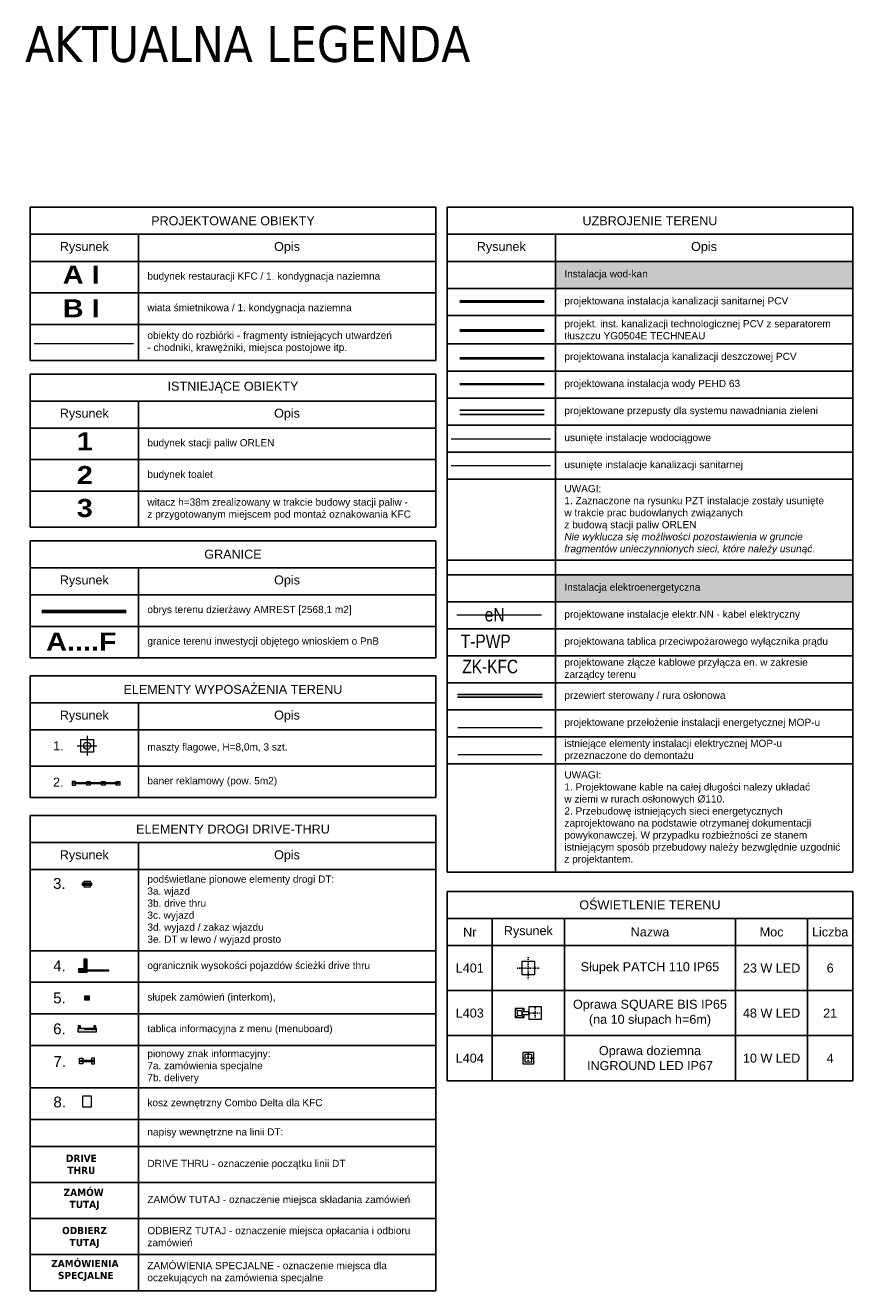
# Model space of a CAD drawing. Header units: millimetres. Extents: x 0 to 6566002, y 0 to 5716629.
# Tile 96 of 99: x 6565426 to 6565517, y 5715912 to 5716053. Entities that reach past the tile are written whole.
import ezdxf
from ezdxf.enums import TextEntityAlignment as Align

# ---------------------------------------------------------------- set-up
doc = ezdxf.new("R2010")
doc.units = ezdxf.units.MM
for name, pattern in [('ACAD_ISO04W100', [30, 24, -3, 0, -3]), ('DASHDOT', [25.4, 12.7, -6.35, 0, -6.35]), ('DASHED', [19.05, 12.7, -6.35]), ('HIDDEN', [9.525, 6.35, -3.175])]:
    doc.linetypes.add(name, pattern=pattern)
for name, color, linetype, lineweight in [('!! KFC - IS-KD', 64, 'kd_LINE', 40), ('E-rys_sieci_eN_GDDKiA', 210, 'Continuous', 18), ('E-rys_sieci_nn_Amrest', 10, 'Continuous', 18), ('MBC_opisy', 255, 'Continuous', 13), ('MBC_sztafaz', 36, 'Continuous', 15), ('MBC_sztafaz_opisy', 36, 'Continuous', 15), ('MBC_zakres', 160, 'Continuous', 35), ('USUNIETE SIECI', 7, 'NIEIST_1', 5), ('WZ PRZEPUSTY_nawadnianie', 150, 'Continuous', 25)]:
    doc.layers.add(name, color=color, linetype=linetype, lineweight=lineweight)
doc.layers.add('!! KFC - IS-KS', color=7, linetype='Continuous', lineweight=50, true_color=0x753b00)
doc.layers.add('!! KFC - IS-KT', color=7, linetype='Continuous', lineweight=50, true_color=0xfa7d00)
for name, color, linetype in [('!! KFC - IS-woda', 160, 'Continuous'), ('E-przepusty', 200, 'Continuous'), ('E-sieci_en_txt', 10, 'Continuous')]:
    doc.layers.add(name, color=color, linetype=linetype)
doc.layers.add('MBC_niedruk', color=210, linetype='Continuous', lineweight=15, plot=False)
doc.styles.add('Arial 5', font='arial.ttf', dxfattribs={"height": 1})
doc.styles.add('el', font='ARIALN.TTF')
doc.styles.add('HB', font='isocpeui.ttf')
doc.styles.add('MtXpl_Arial_Narrow', font='ARIALN.TTF')
doc.styles.add('opis', font='tahoma.ttf', dxfattribs={"height": 8})
doc.styles.get("Standard").update_dxf_attribs({"font": 'arial.ttf'})
doc.styles.add('Zwykły 500', font='simplex.shx', dxfattribs={"width": 0.7, "height": 100})
doc.linetypes.add('kd_LINE', pattern='A,12.7,-5.08,["kd",HB,S=2.54,R=0,X=-3.5,Y=-1.27],-2.35', length=20.13)
doc.linetypes.add('NIEIST_1', pattern='A,20,-0.01,["X",Standard,S=5,R=0,X=-2.54,Y=-2.54],-0.01', length=20.02)

# ---------------------------------------------------------------- blocks, each defined once
blk = doc.blocks.new('*T8')
at = {"layer": 'MBC_opisy', "color": 0, "linetype": 'ByBlock', "lineweight": -2, "transparency": 16777216}
for p, q in [((0, 0), (45, 0)), ((0, 0), (0, -6)), ((45, 0), (45, -6)), ((0, -3), (45, -3)), ((12, -3), (12, -6)), ((0, -6), (12, -6)), ((0, -6), (0, -13)), ((12, -6), (45, -6)), ((12, -6), (12, -13)), ((45, -6), (45, -13)), ((0, -9.5), (45, -9.5)), ((0, -13), (45, -13))]:
    blk.add_line(p, q, dxfattribs=at)
at = {"layer": 'MBC_opisy', "color": 0, "transparency": 16777216, "rotation": 0}
for s, insert, char_height, width, attachment_point in [('GRANICE', (22.5, -1.5), 1, 44, 5), ('Rysunek', (6, -4.5), 1, 11, 5), ('Opis', (28.5, -4.5), 1, 32, 5), ('obrys terenu dzierżawy AMREST [2568,1 m2]', (13, -7.75), 0.8, 31, 4), ('granice terenu inwestycji objętego wnioskiem o PnB', (13, -11.25), 0.8, 31, 4)]:
    blk.add_mtext(s, dxfattribs=dict(at, insert=insert, char_height=char_height, width=width, attachment_point=attachment_point))
blk = doc.blocks.new('*T9')
at = {"layer": 'MBC_opisy', "color": 0, "linetype": 'ByBlock', "lineweight": -2, "transparency": 16777216}
for p, q in [((0, 0), (45, 0)), ((0, 0), (0, -6)), ((45, 0), (45, -6)), ((0, -3), (45, -3)), ((12, -3), (12, -6)), ((0, -6), (12, -6)), ((0, -6), (0, -13.5)), ((12, -6), (45, -6)), ((12, -6), (12, -13.5)), ((45, -6), (45, -13.5)), ((0, -10), (45, -10)), ((0, -13.5), (45, -13.5))]:
    blk.add_line(p, q, dxfattribs=at)
at = {"layer": 'MBC_opisy', "color": 0, "transparency": 16777216, "rotation": 0}
for s, insert, char_height, width, attachment_point in [('ELEMENTY WYPOSAŻENIA TERENU', (22.5, -1.5), 1, 44, 5), ('Rysunek', (6, -4.5), 1, 11, 5), ('Opis', (28.5, -4.5), 1, 32, 5), ('maszty flagowe, H=8,0m, 3 szt.', (13, -8), 0.8, 31, 4), ('baner reklamowy (pow. 5m2)', (13, -11.75), 0.8, 31, 4)]:
    blk.add_mtext(s, dxfattribs=dict(at, insert=insert, char_height=char_height, width=width, attachment_point=attachment_point))
blk = doc.blocks.new('*T10')
at = {"layer": 'MBC_opisy', "color": 0, "linetype": 'ByBlock', "lineweight": -2, "transparency": 16777216}
for p, q in [((0, 0), (45, 0)), ((0, 0), (0, -6)), ((45, 0), (45, -6)), ((0, -3), (45, -3)), ((12, -3), (12, -6)), ((0, -6), (12, -6)), ((0, -6), (0, -52.72)), ((12, -6), (45, -6)), ((12, -6), (12, -52.72)), ((45, -6), (45, -52.72)), ((0, -15), (45, -15)), ((0, -18.5), (45, -18.5)), ((0, -22), (45, -22)), ((0, -25.5), (45, -25.5)), ((0, -30.22), (45, -30.22)), ((0, -33.72), (45, -33.72)), ((0, -36.72), (45, -36.72)), ((0, -40.72), (45, -40.72)), ((0, -44.72), (45, -44.72)), ((0, -48.72), (45, -48.72)), ((0, -52.72), (45, -52.72))]:
    blk.add_line(p, q, dxfattribs=at)
at = {"layer": 'MBC_opisy', "color": 0, "transparency": 16777216, "rotation": 0}
for s, insert, char_height, width, attachment_point in [('ELEMENTY DROGI DRIVE-THRU', (22.5, -1.5), 1, 44, 5), ('Rysunek', (6, -4.5), 1, 11, 5), ('Opis', (28.5, -4.5), 1, 32, 5), ('podświetlane pionowe elementy drogi DT:\\P3a. wjazd\\P3b. drive thru\\P3c. wyjazd\\P3d. wyjazd / zakaz wjazdu\\P3e. DT w lewo / wyjazd prosto', (13, -10.5), 0.8, 31, 4), ('ogranicznik wysokości pojazdów ścieżki drive thru', (13, -16.75), 0.8, 31, 4), ('słupek zamówień (interkom),', (13, -20.25), 0.8, 31, 4), ('tablica informacyjna z menu (menuboard)', (13, -23.75), 0.8, 31, 4), ('pionowy znak informacyjny:\\P7a. zamówienia specjalne\\P7b. delivery', (13, -27.86), 0.8, 31, 4), ('kosz zewnętrzny Combo Delta dla KFC', (13, -31.97), 0.8, 31, 4), ('napisy wewnętrzne na linii DT:', (13, -35.22), 0.8, 31, 4), ('DRIVE THRU - oznaczenie początku linii DT', (13, -38.72), 0.8, 31, 4), ('ZAMÓW TUTAJ - oznaczenie miejsca składania zamówień', (13, -42.72), 0.8, 31, 4), ('ODBIERZ TUTAJ - oznaczenie miejsca opłacania i odbioru zamówień', (13, -46.72), 0.8, 31, 4), ('ZAMÓWIENIA SPECJALNE - oznaczenie miejsca dla oczekujących na zamówienia specjalne', (13, -50.72), 0.8, 31, 4)]:
    blk.add_mtext(s, dxfattribs=dict(at, insert=insert, char_height=char_height, width=width, attachment_point=attachment_point))
blk = doc.blocks.new('A$C49D04D99')
at = {"lineweight": -2}
h = blk.add_hatch(color=0, dxfattribs=at)
h.paths.add_polyline_path([(-0.45, -0.09), (0.45, -0.09), (0.45, 0.11), (-0.45, 0.11)])
edge = h.paths.add_edge_path(flags=16)
edge.add_arc((0, 0.01), 0.02, 0, 360)
at = {"color": 0, "lineweight": -2}
blk.add_lwpolyline([(-0.45, -0.09), (0.45, -0.09), (0.45, 0.11), (-0.45, 0.11)], close=True, dxfattribs=at)
at = {"color": 0, "linetype": 'HIDDEN', "lineweight": -2, "ltscale": 0.8}
blk.add_lwpolyline([(-0.3, -0.24), (0.3, -0.24), (0.3, 0.26), (-0.3, 0.26)], close=True, dxfattribs=at)
at = {"color": 0}
blk.add_circle((0, 0.01), 0.02, dxfattribs=at)
blk = doc.blocks.new('A$C7C944D28')
at = {"lineweight": -2}
h = blk.add_hatch(color=0, dxfattribs=at)
h.paths.add_polyline_path([(-1.1, -0.1), (-1.1, -0.2), (-0.2, -0.2), (-0.2, -0.7), (-0.1, -0.7), (-0.1, -0.1)])
h.paths.add_polyline_path([(-0.18, -0.1), (-0.12, -0.1), (-0.12, 2), (-0.18, 2)])
at = {"color": 0, "lineweight": -2}
for points in [[(-0.18, -0.1), (-0.12, -0.1), (-0.12, 2), (-0.18, 2)], [(-1.1, -0.1), (-1.1, -0.2), (-0.2, -0.2), (-0.2, -0.7), (-0.1, -0.7), (-0.1, -0.1)]]:
    blk.add_lwpolyline(points, close=True, dxfattribs=at)
at = {"color": 0, "linetype": 'HIDDEN', "lineweight": -2, "ltscale": 0.8}
blk.add_lwpolyline([(-1.2, 0), (-1.2, -0.3), (-0.3, -0.3), (-0.3, -0.8), (0, -0.8), (0, 0), (-1.2, 0)], dxfattribs=at)
blk = doc.blocks.new('A$C441B3737')
at = {"lineweight": -2}
h = blk.add_hatch(color=0, dxfattribs=at)
h.paths.add_polyline_path([(0.11, -0.11), (-0.11, -0.11), (-0.11, 0.11), (0.11, 0.11)])
h.paths.add_polyline_path([(0.07, 0, 1), (-0.07, 0, 1)], flags=16)
at = {"color": 0, "linetype": 'HIDDEN', "lineweight": -2, "ltscale": 0.5}
blk.add_lwpolyline([(0.2, 0.2), (0.2, -0.2), (-0.2, -0.2), (-0.2, 0.2)], close=True, dxfattribs=at)
at = {"color": 0, "lineweight": -2}
blk.add_lwpolyline([(0.11, -0.11), (-0.11, -0.11), (-0.11, 0.11), (0.11, 0.11)], close=True, dxfattribs=at)
at = {"color": 0}
for radius in [0.0652, 0.02]:
    blk.add_circle((0, 0), radius, dxfattribs=at)
blk = doc.blocks.new('A$C55E5388D')
at = {"lineweight": -2}
h = blk.add_hatch(color=0, dxfattribs=at)
h.paths.add_polyline_path([(-0.6, -0.05), (0.6, -0.05), (0.6, 0.05), (-0.6, 0.05)])
edge = h.paths.add_edge_path(flags=16)
edge.add_arc((0, 0), 0.02, 0, 360)
at = {"color": 0, "linetype": 'HIDDEN', "lineweight": -2, "ltscale": 0.8}
for points in [[(-0.7, -0.25), (-0.4, -0.25), (-0.4, 0.25), (-0.7, 0.25)], [(0.7, -0.25), (0.4, -0.25), (0.4, 0.25), (0.7, 0.25)]]:
    blk.add_lwpolyline(points, close=True, dxfattribs=at)
at = {"color": 0, "lineweight": -2}
blk.add_lwpolyline([(-0.6, -0.05), (0.6, -0.05), (0.6, 0.05), (-0.6, 0.05)], close=True, dxfattribs=at)
at = {"color": 0}
blk.add_circle((0, 0), 0.02, dxfattribs=at)
blk = doc.blocks.new('*T13')
at = {"layer": 'MBC_opisy', "color": 0, "linetype": 'ByBlock', "lineweight": -2, "transparency": 16777216}
for p, q in [((0, 0), (45, 0)), ((0, 0), (0, -6)), ((45, 0), (45, -6)), ((0, -3), (45, -3)), ((12, -3), (12, -6)), ((0, -6), (12, -6)), ((0, -6), (0, -17)), ((12, -6), (45, -6)), ((12, -6), (12, -17)), ((45, -6), (45, -17)), ((0, -9.5), (45, -9.5)), ((0, -13), (45, -13)), ((0, -17), (45, -17))]:
    blk.add_line(p, q, dxfattribs=at)
at = {"layer": 'MBC_opisy', "color": 0, "transparency": 16777216, "rotation": 0}
for s, insert, char_height, width, attachment_point in [('PROJEKTOWANE OBIEKTY', (22.5, -1.5), 1, 44, 5), ('Rysunek', (6, -4.5), 1, 11, 5), ('Opis', (28.5, -4.5), 1, 32, 5), ('budynek restauracji KFC / 1. kondygnacja naziemna', (13, -7.75), 0.8, 31, 4), ('wiata śmietnikowa / 1. kondygnacja naziemna', (13, -11.25), 0.8, 31, 4), ('obiekty do rozbiórki - fragmenty istniejących utwardzeń \\P- chodniki, krawężniki, miejsca postojowe itp.', (13, -15), 0.8, 31, 4)]:
    blk.add_mtext(s, dxfattribs=dict(at, insert=insert, char_height=char_height, width=width, attachment_point=attachment_point))
blk = doc.blocks.new('*U7')
h = blk.add_hatch(color=0)
h.dxf.hatch_style = 1
h.paths.add_polyline_path([(-199, 43), (-174, 43), (-174, 68), (-199, 68)])
h = blk.add_hatch(color=0)
h.dxf.hatch_style = 1
h.paths.add_polyline_path([(-199, 43), (0, 43), (0, 0), (-199, 0)])
h = blk.add_hatch(color=0)
h.dxf.hatch_style = 1
h.paths.add_polyline_path([(-25, 43), (-1, 43), (-1, 68), (-25, 68)])
at = {"color": 0, "linetype": 'ByBlock', "lineweight": 5}
for points in [[(-199, 43), (-174, 43), (-174, 68), (-199, 68)], [(-199, 43), (0, 43), (0, 0), (-199, 0)], [(-25, 43), (-1, 43), (-1, 68), (-25, 68)]]:
    blk.add_lwpolyline(points, close=True, dxfattribs=at)
at = {"color": 0, "linetype": 'DASHED', "lineweight": 5, "ltscale": 10}
blk.add_lwpolyline([(0, 29), (0, 28), (-199, 28)], dxfattribs=at)
blk = doc.blocks.new('SITEPLAN_FLAG')
at = {"color": 0, "linetype": 'ByBlock', "lineweight": -2}
blk.add_lwpolyline([(-17.5, 17.5), (17.5, 17.5), (17.5, -17.5), (-17.5, -17.5)], close=True, dxfattribs=at)
for points in [[(0, 27.5), (0, -27.5)], [(-27.5, 0), (27.5, 0)]]:
    blk.add_lwpolyline(points, dxfattribs=at)
blk.add_circle((0, 0), 10, dxfattribs=at)
blk = doc.blocks.new('A$C0FC04C1A')
at = {"lineweight": -2}
h = blk.add_hatch(color=256, dxfattribs=at)
h.paths.add_polyline_path([(-2.35, -0.05), (-0.92, -0.05), (-0.92, 0.05), (-2.35, 0.05)])
h.paths.add_polyline_path([(-0.72, -0.05), (0.72, -0.05), (0.72, 0.05), (-0.72, 0.05)])
h.paths.add_polyline_path([(0.92, -0.05), (2.35, -0.05), (2.35, 0.05), (0.92, 0.05)])
at = {"linetype": 'HIDDEN', "lineweight": -2, "ltscale": 0.5}
for points in [[(-2.25, 0.2), (-2.65, 0.2), (-2.65, -0.2), (-2.25, -0.2)], [(-1.02, 0.2), (-0.62, 0.2), (-0.62, -0.2), (-1.02, -0.2)], [(0.62, 0.2), (1.02, 0.2), (1.02, -0.2), (0.62, -0.2)], [(2.25, 0.2), (2.65, 0.2), (2.65, -0.2), (2.25, -0.2)]]:
    blk.add_lwpolyline(points, close=True, dxfattribs=at)
at = {"lineweight": -2}
for points in [[(-2.4, 0.05), (-2.5, 0.05), (-2.5, -0.05), (-2.4, -0.05)], [(-2.35, -0.05), (-0.92, -0.05), (-0.92, 0.05), (-2.35, 0.05)], [(-0.87, 0.05), (-0.77, 0.05), (-0.77, -0.05), (-0.87, -0.05)], [(-0.72, -0.05), (0.72, -0.05), (0.72, 0.05), (-0.72, 0.05)], [(0.77, 0.05), (0.87, 0.05), (0.87, -0.05), (0.77, -0.05)], [(0.92, -0.05), (2.35, -0.05), (2.35, 0.05), (0.92, 0.05)], [(2.4, 0.05), (2.5, 0.05), (2.5, -0.05), (2.4, -0.05)]]:
    blk.add_lwpolyline(points, close=True, dxfattribs=at)
blk = doc.blocks.new('L401 Patch 1100 top')
at = {"color": 0}
blk.add_lwpolyline([(-24, -24), (24, -24), (24, 24), (-24, 24)], close=True, dxfattribs=at)
at = {"layer": 'Defpoints', "linetype": 'ACAD_ISO04W100', "ltscale": 0.1}
for p, q in [((-40.65, 0), (40.65, 0)), ((0, 40.65), (0, -40.65))]:
    blk.add_line(p, q, dxfattribs=at)
blk = doc.blocks.new('L403 Square Bis top')
at = {"color": 0}
blk.add_lwpolyline([(-40.875, 5.25), (-40.875, 16.5), (-73.875, 16.5), (-73.875, -16.5), (-40.875, -16.5), (-40.875, -5.25)], dxfattribs=at)
for points in [[(-66.375, -9), (-48.375, -9), (-48.375, 9), (-66.375, 9)], [(-48.375, -5.25), (-22.875, -5.25), (-22.875, 5.25), (-48.375, 5.25)], [(-22.875, -22.875), (22.875, -22.875), (22.875, 22.875), (-22.875, 22.875)]]:
    blk.add_lwpolyline(points, close=True, dxfattribs=at)
for centre in [(-70.125, 12.75), (-44.625, 12.75), (-70.125, -12.75), (-44.625, -12.75)]:
    blk.add_circle(centre, 0.938, dxfattribs=at)
at = {"layer": 'Defpoints', "linetype": 'ACAD_ISO04W100', "ltscale": 0.1}
for p, q in [((-20.325, 0), (20.325, 0)), ((0, 20.325), (0, -20.325))]:
    blk.add_line(p, q, dxfattribs=at)
blk = doc.blocks.new('L404 Inground LED')
at = {"color": 0}
for points in [[(-41.25, -41.25), (0, -41.25), (0, 0), (-41.25, 0)], [(-33.75, -33.75), (-7.5, -33.75), (-7.5, -7.5), (-33.75, -7.5)]]:
    blk.add_lwpolyline(points, close=True, dxfattribs=at)
at = {"layer": 'Defpoints', "linetype": 'ACAD_ISO04W100', "ltscale": 0.1}
for p, q in [((-40.95, -20.625), (-0.3, -20.625)), ((-20.625, -0.3), (-20.625, -40.95))]:
    blk.add_line(p, q, dxfattribs=at)
blk = doc.blocks.new('*T24')
at = {"layer": 'MBC_opisy', "color": 0, "linetype": 'ByBlock', "lineweight": -2, "transparency": 16777216}
for p, q in [((0, 0), (45, 0)), ((0, 0), (0, -6)), ((45, 0), (45, -21)), ((0, -3), (45, -3)), ((5, -3), (5, -6)), ((13, -3), (13, -21)), ((32, -3), (32, -21)), ((40, -3), (40, -21)), ((0, -6), (13, -6)), ((0, -6), (0, -21)), ((5, -6), (5, -21)), ((13, -6), (45, -6)), ((0, -11), (13, -11)), ((13, -11), (45, -11)), ((0, -16), (13, -16)), ((13, -16), (45, -16)), ((0, -21), (13, -21)), ((13, -21), (45, -21))]:
    blk.add_line(p, q, dxfattribs=at)
at = {"layer": 'MBC_opisy', "color": 12, "transparency": 16777216, "xscale": 0.03, "yscale": 0.03, "zscale": 0.03}
for name, p in [('L401 Patch 1100 top', (9, -8.5)), ('L403 Square Bis top', (9.76, -13.5)), ('L404 Inground LED', (9.62, -17.88))]:
    blk.add_blockref(name, p, dxfattribs=at)
at = {"layer": 'MBC_opisy', "color": 0, "transparency": 16777216, "char_height": 1, "attachment_point": 5}
for s, insert, width in [('OŚWIETLENIE TERENU', (22.5, -1.5), 44.6), ('Nr', (2.5, -4.5), 4.6), ('Rysunek', (9, -4.5), 7.6), ('Nazwa', (22.5, -4.5), 18.6), ('Moc', (36, -4.5), 7.6), ('Liczba', (42.5, -4.5), 4.6), ('L401', (2.5, -8.5), 4.4), ('Słupek PATCH 110 IP65', (22.5, -8.5), 18.988), ('23 W LED', (36, -8.5), 7.4), ('6', (42.5, -8.5), 4.4), ('Oprawa SQUARE BIS IP65 \\P(na 10 słupach h=6m)', (22.5, -13.5), 18.4), ('L403', (2.5, -13.5), 4.4), ('48 W LED', (36, -13.5), 7.4), ('21', (42.5, -13.5), 4.4), ('L404', (2.5, -18.5), 4.4), ('Oprawa doziemna \\PINGROUND LED IP67', (22.5, -18.5), 18.988), ('10 W LED', (36, -18.5), 7.988), ('4', (42.5, -18.5), 4.988)]:
    blk.add_mtext(s, dxfattribs=dict(at, insert=insert, width=width))
blk = doc.blocks.new('*T27')
at = {"layer": 'MBC_opisy', "color": 0, "linetype": 'ByBlock', "lineweight": -2, "transparency": 16777216}
for p, q in [((0, 0), (45, 0)), ((0, 0), (0, -6)), ((45, 0), (45, -6)), ((0, -3), (45, -3)), ((12, -3), (12, -6)), ((0, -6), (12, -6)), ((0, -6), (0, -73.77)), ((12, -6), (45, -6)), ((12, -6), (12, -73.77)), ((45, -6), (45, -73.77)), ((0, -9), (45, -9)), ((0, -12), (45, -12)), ((0, -15.17), (45, -15.17)), ((0, -18.17), (45, -18.17)), ((0, -21.17), (45, -21.17)), ((0, -24.17), (45, -24.17)), ((0, -27.17), (45, -27.17)), ((0, -30.17), (45, -30.17)), ((0, -39.17), (45, -39.17)), ((0, -40.77), (45, -40.77)), ((0, -43.77), (45, -43.77)), ((0, -46.77), (45, -46.77)), ((0, -49.77), (45, -49.77)), ((0, -52.77), (45, -52.77)), ((0, -55.77), (45, -55.77)), ((0, -58.77), (45, -58.77)), ((0, -61.77), (45, -61.77)), ((0, -73.77), (45, -73.77))]:
    blk.add_line(p, q, dxfattribs=at)
at = {"layer": 'MBC_opisy', "color": 253, "transparency": 16777216}
for points in [[(12, -6), (12, -9), (45, -6), (45, -9)], [(12, -40.77), (12, -43.77), (45, -40.77), (45, -43.77)]]:
    blk.add_solid(points, dxfattribs=at)
at = {"layer": 'MBC_opisy', "color": 0, "transparency": 16777216}
for s, insert, char_height, width, attachment_point in [('UZBROJENIE TERENU', (22.5, -1.5), 1, 44, 5), ('Rysunek', (6, -4.5), 1, 11, 5), ('Opis', (28.5, -4.5), 1, 32, 5), ('Instalacja wod-kan', (13, -7.5), 0.8, 31, 4), ('projektowana instalacja kanalizacji sanitarnej PCV', (13, -10.5), 0.8, 31, 4), ('projekt. inst. kanalizacji technologicznej PCV z separatorem tłuszczu YG0504E TECHNEAU ', (13, -13.59), 0.8, 31, 4), ('projektowana instalacja kanalizacji deszczowej PCV', (13, -16.67), 0.8, 31, 4), ('projektowana instalacja wody PEHD 63', (13, -19.67), 0.8, 31, 4), ('projektowane przepusty dla systemu nawadniania zieleni', (13, -22.67), 0.8, 31, 4), ('usunięte instalacje wodociągowe', (13, -25.67), 0.8, 31, 4), ('usunięte instalacje kanalizacji sanitarnej', (13, -28.67), 0.8, 31, 4), ('UWAGI:\\P1. Zaznaczone na rysunku PZT instalacje zostały usunięte \\Pw trakcie prac budowlanych związanych \\Pz budową stacji paliw ORLEN\\P{\\fArial|b0|i1|c238|p34;\\C22;Nie wyklucza się możliwości pozostawienia w gruncie fragmentów unieczynnionych sieci, które należy usunąć.}', (13, -34.67), 0.8, 31, 4), ('Instalacja elektroenergetyczna', (13, -42.27), 0.8, 31, 4), ('projektowane instalacje elektr.NN - kabel elektryczny', (13, -45.27), 0.8, 31, 4), ('projektowana tablica przeciwpożarowego wyłącznika prądu', (13, -48.27), 0.8, 31, 4), ('projektowane złącze kablowe przyłącza en. w zakresie zarządcy terenu', (13, -51.27), 0.8, 31, 4), ('przewiert sterowany / rura osłonowa', (13, -54.27), 0.8, 31, 4), ('projektowane przełożenie instalacji energetycznej MOP-u', (13, -57.27), 0.8, 31, 4), ('istniejące elementy instalacji elektrycznej MOP-u przeznaczone do demontażu', (13, -60.27), 0.8, 31, 4), ('UWAGI:\\P1. Projektowane kable na całej długości nalezy układać \\Pw ziemi w rurach osłonowych %%C110.\\P2. Przebudowę istniejących sieci energetycznych zaprojektowano na podstawie otrzymanej dokumentacji powykonawczej. W przypadku rozbieżności ze stanem istniejącym sposób przebudowy należy bezwględnie uzgodnić z projektantem.', (13, -67.77), 0.8, 31, 4)]:
    blk.add_mtext(s, dxfattribs=dict(at, insert=insert, char_height=char_height, width=width, attachment_point=attachment_point))
blk = doc.blocks.new('*T35')
at = {"layer": 'MBC_opisy', "color": 0, "linetype": 'ByBlock', "lineweight": -2, "transparency": 16777216}
for p, q in [((0, 0), (45, 0)), ((0, 0), (0, -6)), ((45, 0), (45, -6)), ((0, -3), (45, -3)), ((12, -3), (12, -6)), ((0, -6), (12, -6)), ((0, -6), (0, -17)), ((12, -6), (45, -6)), ((12, -6), (12, -17)), ((45, -6), (45, -17)), ((0, -9.5), (45, -9.5)), ((0, -13), (45, -13)), ((0, -17), (45, -17))]:
    blk.add_line(p, q, dxfattribs=at)
at = {"layer": 'MBC_opisy', "color": 0, "transparency": 16777216, "rotation": 0}
for s, insert, char_height, width, attachment_point in [('ISTNIEJĄCE OBIEKTY', (22.5, -1.5), 1, 44, 5), ('Rysunek', (6, -4.5), 1, 11, 5), ('Opis', (28.5, -4.5), 1, 32, 5), ('budynek stacji paliw ORLEN', (13, -7.75), 0.8, 31, 4), ('budynek toalet', (13, -11.25), 0.8, 31, 4), ('witacz h=38m zrealizowany w trakcie budowy stacji paliw - \\Pz przygotowanym miejscem pod montaż oznakowania KFC', (13, -15), 0.8, 31, 4)]:
    blk.add_mtext(s, dxfattribs=dict(at, insert=insert, char_height=char_height, width=width, attachment_point=attachment_point))

msp = doc.modelspace()

# ---------------------------------------------------------------- linework, layer by layer
at = {"layer": '!! KFC - IS-KD', "linetype": 'ByBlock', "ltscale": 0.3}
msp.add_lwpolyline([(6565473.875, 5716015.591), (6565483.25, 5716015.592)], dxfattribs=at)
at = {"layer": '!! KFC - IS-KS', "ltscale": 1.9}
msp.add_lwpolyline([(6565473.875, 5716021.866), (6565483.25, 5716021.866)], dxfattribs=at)
at = {"layer": '!! KFC - IS-KT', "ltscale": 1.9}
msp.add_lwpolyline([(6565473.875, 5716018.663), (6565483.25, 5716018.663)], dxfattribs=at)
at = {"layer": '!! KFC - IS-woda', "lineweight": 35}
msp.add_lwpolyline([(6565473.873, 5716012.689), (6565483.248, 5716012.69)], dxfattribs=at)
at = {"layer": 'E-przepusty'}
for p, q in [((6565483.023, 5715978.242), (6565473.626, 5715978.242)), ((6565483.023, 5715977.942), (6565473.626, 5715977.942))]:
    msp.add_line(p, q, dxfattribs=at)
at = {"layer": 'E-rys_sieci_eN_GDDKiA'}
msp.add_lwpolyline([(6565473.647, 5715974.592), (6565483.023, 5715974.592)], dxfattribs=at)
at = {"layer": 'E-rys_sieci_nn_Amrest'}
msp.add_lwpolyline([(6565473.544, 5715987.094), (6565482.919, 5715987.094)], dxfattribs=at)
at = {"layer": 'MBC_sztafaz'}
msp.add_lwpolyline([(6565432.033, 5715933.731), (6565432.973, 5715933.731), (6565432.973, 5715932.451), (6565432.033, 5715932.451)], close=True, dxfattribs=at)
at = {"layer": 'MBC_zakres', "color": 12, "linetype": 'DASHDOT', "ltscale": 0.1, "const_width": 0.4}
msp.add_lwpolyline([(6565427.47, 5715987.452), (6565436.843, 5715987.452)], dxfattribs=at)
at = {"layer": 'USUNIETE SIECI', "color": 0, "ltscale": 0.15, "flags": 128}
msp.add_lwpolyline([(6565426.643, 5716017.204), (6565437.66, 5716017.204)], dxfattribs=at)
at = {"layer": 'USUNIETE SIECI', "color": 160, "ltscale": 0.2, "flags": 128}
msp.add_lwpolyline([(6565472.922, 5716006.608), (6565483.939, 5716006.608)], dxfattribs=at)
at = {"layer": 'USUNIETE SIECI', "color": 32, "ltscale": 0.2, "true_color": 0xbb6625, "flags": 128}
msp.add_lwpolyline([(6565472.922, 5716003.66), (6565483.939, 5716003.66)], dxfattribs=at)
at = {"layer": 'USUNIETE SIECI', "color": 210, "ltscale": 0.15, "flags": 128}
msp.add_lwpolyline([(6565473.647, 5715971.594), (6565483.023, 5715971.594)], dxfattribs=at)
at = {"layer": 'WZ PRZEPUSTY_nawadnianie'}
for points in [[(6565473.872, 5716009.795), (6565483.248, 5716009.795)], [(6565473.872, 5716009.341), (6565483.248, 5716009.341)]]:
    msp.add_lwpolyline(points, dxfattribs=at)

# ---------------------------------------------------------------- block references
for name, p in [('*T13', (6565426.194, 5716032.318)), ('*T27', (6565472.473, 5716032.318)), ('*T35', (6565426.194, 5716013.818)), ('*T8', (6565426.194, 5715995.318)), ('*T9', (6565426.194, 5715980.318)), ('*T10', (6565426.194, 5715964.818)), ('*T24', (6565472.473, 5715956.399))]:
    msp.add_blockref(name, p)
at = {"layer": 'MBC_sztafaz', "lineweight": 5, "xscale": 0.03999999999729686, "yscale": 0.03999999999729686, "zscale": 0.03999999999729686}
msp.add_blockref('SITEPLAN_FLAG', (6565432.503, 5715972.568), dxfattribs=at)
at = {"layer": 'MBC_sztafaz'}
msp.add_blockref('A$C0FC04C1A', (6565433.484, 5715968.412), dxfattribs=at)
for name, p, xscale, yscale, zscale in [('A$C49D04D99', (6565432.507, 5715957.193), 1.2, 1.2, 1.2), ('A$C441B3737', (6565432.5, 5715944.582), 1.2, 1.2, 1.2), ('*U7', (6565433.499, 5715940.798), 0.009999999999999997, 0.009999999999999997, 0.009999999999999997)]:
    msp.add_blockref(name, p, dxfattribs=dict(at, xscale=xscale, yscale=yscale, zscale=zscale))
at = {"layer": 'MBC_sztafaz', "xscale": 1.2, "yscale": 1.2, "zscale": 1.2}
for name, p, rotation in [('A$C7C944D28', (6565432.503, 5715947.459), 270.0000000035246), ('A$C55E5388D', (6565432.503, 5715937.584), 180.0000000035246)]:
    msp.add_blockref(name, p, dxfattribs=dict(at, rotation=rotation))

# ---------------------------------------------------------------- texts
at = {"layer": 'E-rys_sieci_nn_Amrest', "style": 'MtXpl_Arial_Narrow'}
msp.add_text('eN', height=1.5, dxfattribs=at).set_placement((6565477.736, 5715987.094), align=Align.MIDDLE)
at = {"layer": 'E-sieci_en_txt', "style": 'el'}
for s, p in [('T-PWP', (6565473.978, 5715983.412)), ('ZK-KFC', (6565474.139, 5715980.609))]:
    msp.add_text(s, height=1.5, rotation=0, dxfattribs=at).set_placement(p)
at = {"layer": 'MBC_niedruk', "lineweight": 50, "insert": (6565425.625, 5716052.44), "char_height": 4, "attachment_point": 1, "rotation": 0, "style": 'opis'}
msp.add_mtext_dynamic_manual_height_columns('AKTUALNA LEGENDA', width=79.746, gutter_width=5, heights=[0], dxfattribs=at)
at = {"layer": 'MBC_opisy', "char_height": 2, "attachment_point": 5, "rotation": 0}
for s, insert in [('\\pi-6,l8,t8;{\\fArial Black|b0|i0|c238|p34;A I}', (6565430.848, 5716024.856)), ('\\pi-6,l8,t8;{\\fArial Black|b0|i0|c238|p34;B I}', (6565430.848, 5716021.106)), ('\\pi-6,l8,t8;{\\fArial Black|b0|i0|c238|p34;1}', (6565431.249, 5716006.356)), ('\\pi-6,l8,t8;{\\fArial Black|b0|i0|c238|p34;2}', (6565431.249, 5716002.606)), ('\\pi-6,l8,t8;{\\fArial Black|b0|i0|c238|p34;3}', (6565431.249, 5715998.931))]:
    msp.add_mtext_dynamic_manual_height_columns(s, width=8.201, gutter_width=0.125, heights=[0], dxfattribs=dict(at, insert=insert))
at = {"layer": 'MBC_opisy', "color": 160, "insert": (6565430.865, 5715984.134), "char_height": 2, "attachment_point": 5, "rotation": 0}
msp.add_mtext_dynamic_manual_height_columns('\\pi-6,l8,t8;{\\fArial Black|b0|i0|c238|p34;A....F}', width=8.201, gutter_width=0.125, heights=[0], dxfattribs=at)
at = {"layer": 'MBC_opisy', "char_height": 0.8, "style": 'Zwykły 500'}
for s, insert, width, attachment_point in [('{\\fVerdana|b1|i0|c238|p34;\\W0.91;DRIVE\\PTHRU}', (6565431.87, 5715926.112), 1.59643, 5), ('\\pi-0.10172;{\\fVerdana|b1|i0|c238|p34;\\W0.91;ZAMÓW\\P\\pi0.088973;TUTAJ}', (6565432.175, 5715922.231), 1.59643, 5), ('{\\fVerdana|b1|i0|c238|p34;\\W0.91;ODBIERZ TUTAJ}', (6565432.219, 5715918), 1.77381, 5), ('\\pi-3.07524;{\\fVerdana|b1|i0|c238|p34;\\W0.91;ZAMÓWIENIA\\P\\pi-2.32133;SPECJALNE}', (6565431.596, 5715915.522), 1.59643, 1)]:
    msp.add_mtext(s, dxfattribs=dict(at, insert=insert, width=width, attachment_point=attachment_point))
at = {"layer": 'MBC_sztafaz_opisy', "attachment_point": 1, "rotation": 0, "style": 'Arial 5'}
for s, width, gutter_width, insert, char_height in [('1.', 1.7033, 1, (6565428.736, 5715973.069), 1), ('2.', 1.7033, 1, (6565428.727, 5715969.03), 1), ('3.', 2.04397, 1.2, (6565428.727, 5715957.887), 1.2), ('4.', 2.04397, 1.2, (6565428.741, 5715948.744), 1.2), ('5.', 2.04397, 1.2, (6565428.744, 5715945.19), 1.2), ('6.', 2.04397, 1.2, (6565428.739, 5715941.755), 1.2), ('7.', 2.04397, 1.2, (6565428.766, 5715938.128), 1.2), ('8.', 2.04397, 1.2, (6565428.766, 5715933.636), 1.2)]:
    msp.add_mtext_dynamic_manual_height_columns(s, width=width, gutter_width=gutter_width, heights=[0], dxfattribs=dict(at, insert=insert, char_height=char_height))

doc.saveas('drawing.dxf')
